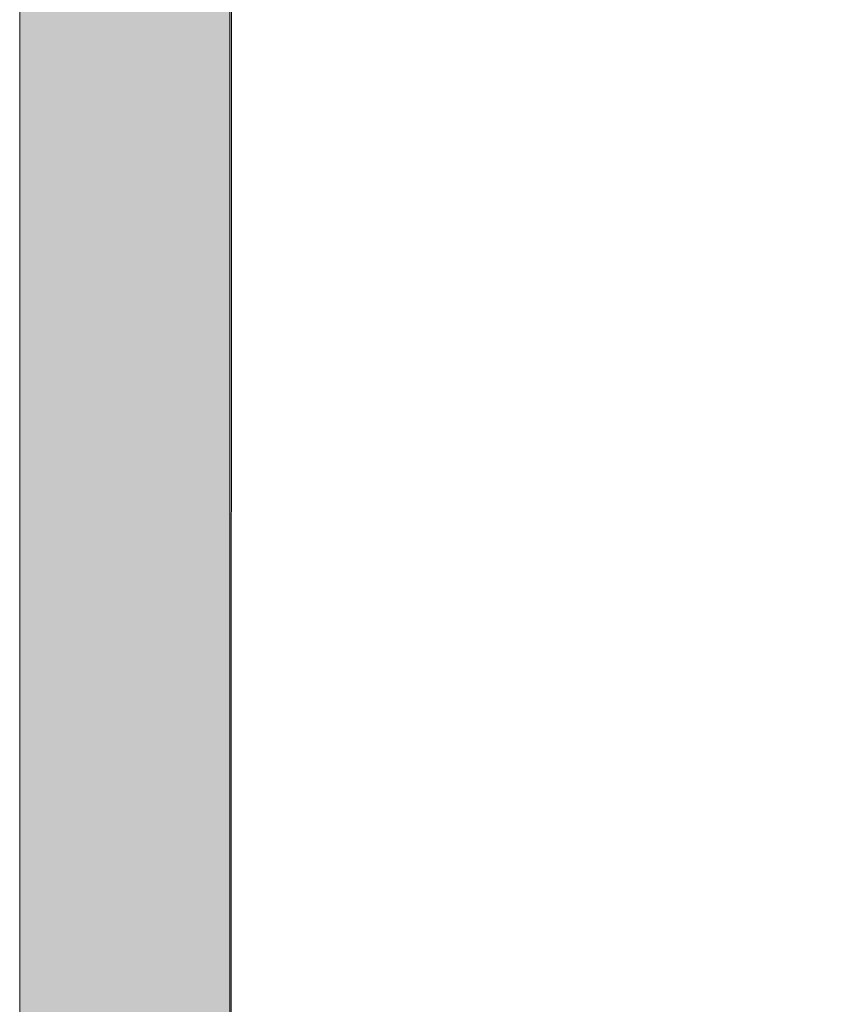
# Model space of a CAD drawing. Header units: metres. Extents: x 362935 to 596424, y 80601 to 172483.
# Tile 111 of 145: x 379021 to 379610, y 140123 to 140826. Entities that reach past the tile are written whole.
import ezdxf

# ---------------------------------------------------------------- set-up
doc = ezdxf.new("R2010")
doc.units = ezdxf.units.M
for name, color, linetype, lineweight in [('FALSE CEILING', 8, 'Continuous', 5), ('FURNITURE', 8, 'Continuous', 5), ('WALL 100', 8, 'Continuous', 5), ('WALLS', 8, 'Continuous', 5)]:
    doc.layers.add(name, color=color, linetype=linetype, lineweight=lineweight)

msp = doc.modelspace()

# ---------------------------------------------------------------- hatches: boundary and pattern name
at = {"layer": 'WALL 100', "true_color": 0x636466}
h = msp.add_hatch(color=251, dxfattribs=at)
h.dxf.hatch_style = 1
h.paths.add_polyline_path([(383542.46, 134921.24), (383542.47, 133721.94), (383442.47, 133721.94), (383442.46, 134921.24)])
h.paths.add_polyline_path([(383390.62, 133721.94), (382791.69, 133721.94), (382791.69, 133621.94), (383390.62, 133621.94)])
h.paths.add_polyline_path([(379020.63, 142812.37), (379171.89, 142837.79), (379170.63, 132692.02), (379020.63, 132692.02)])
h.paths.add_polyline_path([(382110.42, 139721.25), (382110.42, 139821.26), (382598.58, 139821.27), (382598.58, 139721.27)])
h.paths.add_polyline_path([(382698.58, 139971.27), (382698.58, 135784.5), (382598.58, 135784.5), (382598.58, 139971.27)])
h.paths.add_polyline_path([(379171.51, 139721.24), (379171.51, 139821.25), (381110.42, 139821.27), (381110.42, 139721.27)])
h.paths.add_polyline_path([(383470.63, 140862.02), (383470.63, 141625.22), (382698.58, 141455.1), (382698.58, 140821.27), (382598.58, 140821.27), (382598.58, 141535.12), (383620.63, 141764.8), (383620.63, 140862.02)])
h.paths.add_polyline_path([(388697.11, 145059.48), (388543.1, 145016.45), (387570.8, 132691.61), (387721.28, 132691.61)])

# ---------------------------------------------------------------- linework, layer by layer
at = {"layer": 'FALSE CEILING', "color": 18, "true_color": 0x000000}
msp.add_lwpolyline([(382598.58, 141535.12), (382598.58, 139821.27), (379171.51, 139821.25), (379171.89, 142837.79), (379319.32, 142861.8, 0.020729), (383300.29, 143573.97), (383470.63, 143611.9), (383470.63, 143571.47), (383620.63, 143571.47), (383620.63, 143646.47), (383739.14, 143673.53, 0.021462), (387773.63, 144792.77), (388428.2, 144982.67), (388085.14, 140635.5), (383764.12, 139665.42), (383764.12, 138928.8), (382698.58, 138928.8), (382698.58, 141455.1), (383470.63, 141625.22), (383470.63, 140712.02), (383620.63, 140712.02), (383620.63, 141764.8)], format="xyb", close=True, dxfattribs=at)
at = {"layer": 'FURNITURE'}
msp.add_lwpolyline([(380900.76, 139821.26), (380900.76, 140275.26), (379624.64, 140275.26), (379624.64, 142628.76), (379170.63, 142628.76), (379170.64, 139821.26)], close=True, dxfattribs=at)
at = {"layer": 'WALLS'}
msp.add_lwpolyline([(379020.63, 142812.37), (379171.89, 142837.79), (379170.63, 132692.02), (379020.63, 132692.02), (379020.63, 142812.37)], close=True, dxfattribs=at)

doc.saveas('drawing.dxf')
